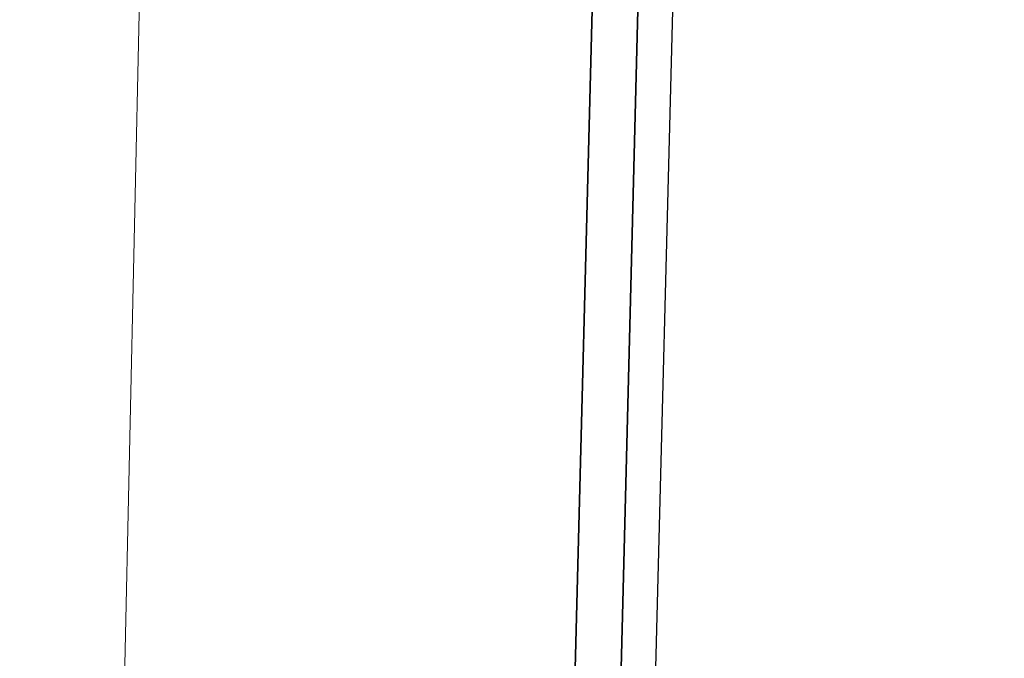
# Model space of a CAD drawing. Header units: metres. Extents: x 232680 to 233262, y 554200 to 554550.
# Tile 172 of 254: x 232761.0043 to 232761.1469, y 554477.3478 to 554477.4402. Entities that reach past the tile are written whole.
import ezdxf

# ---------------------------------------------------------------- set-up
doc = ezdxf.new("R2010")
doc.units = ezdxf.units.M
doc.linetypes.add('NLCS-HIDDEN', pattern=[4, 2, -2])
for name, color, linetype, lineweight in [('ACO constructie 035', 7, 'Continuous', 35), ('ACO verborgen', 251, 'NLCS-HIDDEN', 13), ('N-WE-VH-VERHARDING_ASFALT_TUSSENLAAG_2-GD', 7, 'Continuous', 25)]:
    doc.layers.add(name, color=color, linetype=linetype, lineweight=lineweight)

# ---------------------------------------------------------------- blocks, each defined once
blk = doc.blocks.new('KT 500-640 (doorsnede)')
at = {"layer": 'ACO constructie 035'}
for p, q in [((1, -0.08), (0, -0.08)), ((1, -0.08), (0, -0.08)), ((1, -0.08661), (0, -0.08661)), ((1, -0.08661), (0, -0.08661))]:
    blk.add_line(p, q, dxfattribs=at)
at = {"layer": 'ACO verborgen'}
blk.add_line((1, -0.153), (0, -0.149), dxfattribs=at)

msp = doc.modelspace()

# ---------------------------------------------------------------- linework, layer by layer
at = {"layer": 'N-WE-VH-VERHARDING_ASFALT_TUSSENLAAG_2-GD', "flags": 128}
msp.add_lwpolyline([(232761.00621, 554473.83822), (232761.11935, 554478.23822), (232761.18938, 554478.23822), (232761.07623, 554473.83822)], close=True, dxfattribs=at)

# ---------------------------------------------------------------- block references
at = {"xscale": -1, "rotation": 268.5270045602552}
msp.add_blockref('KT 500-640 (doorsnede)', (232761.1533, 554476.64196), dxfattribs=at)

doc.saveas('drawing.dxf')
